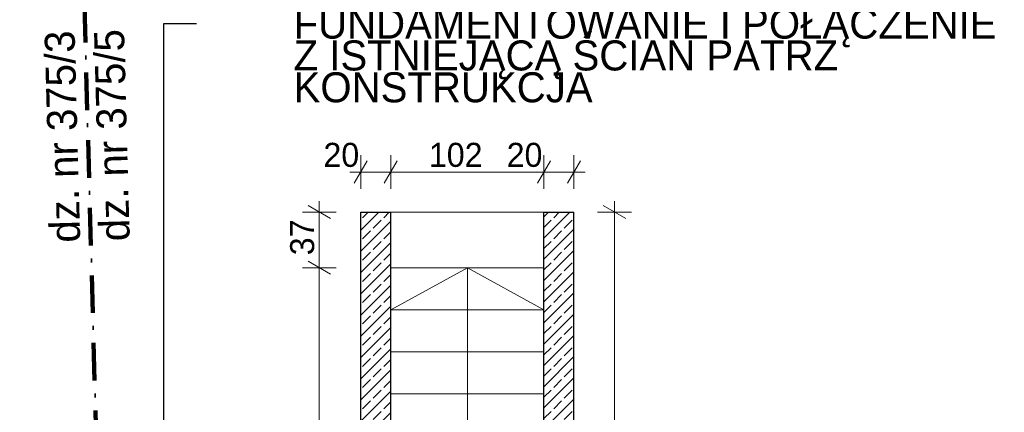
# Model space of a CAD drawing. Extents: x -264238 to -50309, y 31125 to 167795.
# Tile 9 of 256: x -251573 to -245017, y 75602 to 78216. Entities that reach past the tile are written whole.
import ezdxf

# ---------------------------------------------------------------- set-up
doc = ezdxf.new("R2010")
doc.units = 0
doc.header["$MEASUREMENT"] = 0
doc.linetypes.add('Kreski i kropki', pattern=[450, 250, -100, 0, -100])
for name, color, linetype, lineweight in [('A-Opisy_Nr_Pióra__21', 7, 'Continuous', 9), ('Arch schody_Nr_Pióra__1', 7, 'Continuous', 25), ('Arch schody_Nr_Pióra__21', 7, 'Continuous', 9), ('Arch wymiary_Nr_Pióra__21', 7, 'Continuous', 9), ('arch wypelnienia_Nr_Pióra__21', 7, 'Continuous', 9), ('INWENT KONST. DREWNIANA_Nr_Pióra__20', 1, 'Continuous', 100), ('INWENT OPISY_Nr_Pióra__21', 7, 'Continuous', 9)]:
    doc.layers.add(name, color=color, linetype=linetype, lineweight=lineweight)
doc.layers.add('Arch wymiary', color=7, linetype='Continuous')
doc.styles.add('GENERATED_STYLE_1', font='txt')
doc.styles.add('GENERATED_STYLE_4', font='txt')
doc.styles.add('GENERATED_STYLE_5', font='txt')
doc.dimstyles.new('GENERATED_STYLE__1', dxfattribs={"dimtxt": 160.000002, "dimasz": 114, "dimexe": 0.18, "dimexo": 0, "dimgap": 0.09, "dimtad": 1, "dimtih": 1, "dimtoh": 1, "dimdec": 0, "dimlfac": 0.1, "dimzin": 0, "dimdsep": 46, "dimtxsty": 'GENERATED_STYLE_1', "dimblk": 'ARROWHEAD_2', "dimblk1": 'ARROWHEAD_2', "dimblk2": 'ARROWHEAD_2', "dimcen": 0.09, "dimclrd": 7, "dimclre": 7, "dimclrt": 7, "dimazin": 0, "dimtfac": 1, "dimtdec": 4, "dimtmove": 0, "dimatfit": 3, "dimfxl": 0, "dimtolj": 1, "dimtzin": 0, "dimarcsym": 0})
doc.dimstyles.new('GENERATED_STYLE__13', dxfattribs={"dimtxt": 0.18, "dimasz": 273.6, "dimexe": 0.18, "dimexo": 0.0625, "dimgap": 0.09, "dimtad": 0, "dimtih": 1, "dimtoh": 1, "dimdec": 4, "dimzin": 0, "dimdsep": 46, "dimcen": 0.09, "dimadec": 0, "dimazin": 0, "dimtfac": 1, "dimtdec": 4, "dimtmove": 0, "dimatfit": 3, "dimldrblk": 'ARROWHEAD_5', "dimfxl": 0, "dimtolj": 1, "dimtzin": 0, "dimarcsym": 0})
doc.dimstyles.new('GENERATED_STYLE__2', dxfattribs={"dimtxt": 160.000002, "dimasz": 114, "dimexe": 0.18, "dimexo": 0, "dimgap": 0.09, "dimtad": 1, "dimdec": 0, "dimlfac": 0.1, "dimzin": 0, "dimdsep": 46, "dimtxsty": 'GENERATED_STYLE_1', "dimblk": 'ARROWHEAD_2', "dimblk1": 'ARROWHEAD_2', "dimblk2": 'ARROWHEAD_2', "dimcen": 0.09, "dimclrd": 7, "dimclre": 7, "dimclrt": 7, "dimazin": 0, "dimtfac": 1, "dimtdec": 4, "dimtmove": 0, "dimatfit": 3, "dimfxl": 0, "dimtolj": 1, "dimtzin": 0, "dimarcsym": 0})
pattern_1 = [(45, (0, 0), (-70.71068, 70.71068), []), (45, (-35.36, 35.36), (-70.71068, 70.71068), [75, -25])]

# ---------------------------------------------------------------- blocks, each defined once
blk = doc.blocks.new('*D1618')
at = {"layer": 'Arch wymiary_Nr_Pióra__21', "linetype": 'Continuous'}
for p, q in [((-247537.6, 76891.6), (-247687.6, 76978.2)), ((-247612.6, 76934.9), (-247612.6, 77008.2)), ((-247500.1, 76934.9), (-247725.1, 76934.9)), ((-247612.6, 72844.9), (-247612.6, 76934.9)), ((-247500.1, 72844.9), (-247725.1, 72844.9)), ((-247687.6, 72888.2), (-247537.6, 72801.6)), ((-247537.6, 72781.6), (-247687.6, 72868.2))]:
    blk.add_line(p, q, dxfattribs=at)
at = {"layer": 'Arch wymiary_Nr_Pióra__21', "char_height": 160, "attachment_point": 7, "rotation": 90, "style": 'GENERATED_STYLE_1'}
for s, insert in [('{409}', (-247644.6, 74787.5)), ('{2}', (-247644.6, 72888.2)), ('{18}', (-247644.6, 72396.7))]:
    blk.add_mtext(s, dxfattribs=dict(at, insert=insert))
blk = doc.blocks.new('ARROWHEAD_2')
at = {"color": 0, "linetype": 'Continuous', "lineweight": 0}
for p, q in [((-0.378, -0.655), (0.378, 0.655)), ((0, 0), (-1, 0))]:
    blk.add_line(p, q, dxfattribs=at)
blk = doc.blocks.new('*D1619')
at = {"layer": 'Arch wymiary_Nr_Pióra__21', "linetype": 'Continuous'}
for p, q in [((-249302.4, 77089.5), (-249302.4, 77314.5)), ((-249102.4, 77089.5), (-249102.4, 77314.5)), ((-249259.1, 77277), (-249345.7, 77127)), ((-249059.1, 77277), (-249145.7, 77127)), ((-249375.7, 77202), (-249302.4, 77202)), ((-249302.4, 77202), (-249102.4, 77202))]:
    blk.add_line(p, q, dxfattribs=at)
at = {"layer": 'Arch wymiary_Nr_Pióra__21', "char_height": 160, "attachment_point": 7, "style": 'GENERATED_STYLE_1'}
for s, insert in [('{20}', (-249550.5, 77234)), ('{102}', (-248848.4, 77234)), ('{20}', (-248330.5, 77234))]:
    blk.add_mtext(s, dxfattribs=dict(at, insert=insert))
blk = doc.blocks.new('*D1620')
at = {"layer": 'Arch wymiary_Nr_Pióra__21', "linetype": 'Continuous'}
for p, q in [((-249102.4, 77089.5), (-249102.4, 77314.5)), ((-248082.4, 77089.5), (-248082.4, 77314.5)), ((-249059.1, 77277), (-249145.7, 77127)), ((-248039.1, 77277), (-248125.7, 77127)), ((-249102.4, 77202), (-248082.4, 77202))]:
    blk.add_line(p, q, dxfattribs=at)
at = {"layer": 'Arch wymiary_Nr_Pióra__21', "char_height": 160, "attachment_point": 7, "style": 'GENERATED_STYLE_1'}
for s, insert in [('{20}', (-249550.5, 77234)), ('{102}', (-248848.4, 77234)), ('{20}', (-248330.5, 77234))]:
    blk.add_mtext(s, dxfattribs=dict(at, insert=insert))
blk = doc.blocks.new('*D1621')
at = {"layer": 'Arch wymiary_Nr_Pióra__21', "linetype": 'Continuous'}
for p, q in [((-248082.4, 77089.5), (-248082.4, 77314.5)), ((-247882.4, 77089.5), (-247882.4, 77314.5)), ((-248039.1, 77277), (-248125.7, 77127)), ((-247925.7, 77127), (-247839.1, 77277)), ((-248082.4, 77202), (-247882.4, 77202)), ((-247882.4, 77202), (-247809, 77202))]:
    blk.add_line(p, q, dxfattribs=at)
at = {"layer": 'Arch wymiary_Nr_Pióra__21', "char_height": 160, "attachment_point": 7, "style": 'GENERATED_STYLE_1'}
for s, insert in [('{20}', (-249550.5, 77234)), ('{102}', (-248848.4, 77234)), ('{20}', (-248330.5, 77234))]:
    blk.add_mtext(s, dxfattribs=dict(at, insert=insert))
blk = doc.blocks.new('*D1622')
at = {"layer": 'Arch wymiary_Nr_Pióra__21', "linetype": 'Continuous'}
for p, q in [((-249465.7, 73764.9), (-249690.7, 73764.9)), ((-249653.2, 73808.2), (-249503.2, 73721.6)), ((-249578.2, 72644.9), (-249578.2, 73764.9)), ((-249465.7, 72644.9), (-249690.7, 72644.9)), ((-249653.2, 72688.2), (-249503.2, 72601.6)), ((-249578.2, 72571.5), (-249578.2, 72644.9))]:
    blk.add_line(p, q, dxfattribs=at)
at = {"layer": 'Arch wymiary_Nr_Pióra__21', "char_height": 160, "attachment_point": 7, "rotation": 90, "style": 'GENERATED_STYLE_1'}
for s, insert in [('{37}', (-249610.2, 76647.5)), ('{252}', (-249610.2, 75151.3)), ('{28}', (-249610.2, 73516.7)), ('{112}', (-249610.2, 72948.8))]:
    blk.add_mtext(s, dxfattribs=dict(at, insert=insert))
blk = doc.blocks.new('*D1623')
at = {"layer": 'Arch wymiary_Nr_Pióra__21', "linetype": 'Continuous'}
for p, q in [((-249653.2, 74088.2), (-249503.2, 74001.6)), ((-249465.7, 74044.9), (-249690.7, 74044.9)), ((-249578.2, 73764.9), (-249578.2, 74044.9)), ((-249465.7, 73764.9), (-249690.7, 73764.9)), ((-249653.2, 73808.2), (-249503.2, 73721.6))]:
    blk.add_line(p, q, dxfattribs=at)
at = {"layer": 'Arch wymiary_Nr_Pióra__21', "char_height": 160, "attachment_point": 7, "rotation": 90, "style": 'GENERATED_STYLE_1'}
for s, insert in [('{37}', (-249610.2, 76647.5)), ('{252}', (-249610.2, 75151.3)), ('{28}', (-249610.2, 73516.7)), ('{112}', (-249610.2, 72948.8))]:
    blk.add_mtext(s, dxfattribs=dict(at, insert=insert))
blk = doc.blocks.new('*D1624')
at = {"layer": 'Arch wymiary_Nr_Pióra__21', "linetype": 'Continuous'}
for p, q in [((-249653.2, 76608.2), (-249503.2, 76521.6)), ((-249465.7, 76564.9), (-249690.7, 76564.9)), ((-249578.2, 74044.9), (-249578.2, 76564.9)), ((-249653.2, 74088.2), (-249503.2, 74001.6)), ((-249465.7, 74044.9), (-249690.7, 74044.9))]:
    blk.add_line(p, q, dxfattribs=at)
at = {"layer": 'Arch wymiary_Nr_Pióra__21', "char_height": 160, "attachment_point": 7, "rotation": 90, "style": 'GENERATED_STYLE_1'}
for s, insert in [('{37}', (-249610.2, 76647.5)), ('{252}', (-249610.2, 75151.3)), ('{28}', (-249610.2, 73516.7)), ('{112}', (-249610.2, 72948.8))]:
    blk.add_mtext(s, dxfattribs=dict(at, insert=insert))
blk = doc.blocks.new('*D1625')
at = {"layer": 'Arch wymiary_Nr_Pióra__21', "linetype": 'Continuous'}
for p, q in [((-249503.2, 76891.6), (-249653.2, 76978.2)), ((-249578.2, 76934.9), (-249578.2, 77008.2)), ((-249465.7, 76934.9), (-249690.7, 76934.9)), ((-249578.2, 76564.9), (-249578.2, 76934.9)), ((-249653.2, 76608.2), (-249503.2, 76521.6)), ((-249465.7, 76564.9), (-249690.7, 76564.9))]:
    blk.add_line(p, q, dxfattribs=at)
at = {"layer": 'Arch wymiary_Nr_Pióra__21', "char_height": 160, "attachment_point": 7, "rotation": 90, "style": 'GENERATED_STYLE_1'}
for s, insert in [('{37}', (-249610.2, 76647.5)), ('{252}', (-249610.2, 75151.3)), ('{28}', (-249610.2, 73516.7)), ('{112}', (-249610.2, 72948.8))]:
    blk.add_mtext(s, dxfattribs=dict(at, insert=insert))
blk = doc.blocks.new('ARROWHEAD_5')
at = {"color": 0, "linetype": 'Continuous', "lineweight": 0}
blk.add_line((0, 0), (-1, 0), dxfattribs=at)
blk.add_solid([(-1, 0.2679), (0, 0), (-1, -0.2679), (-1, 0.2679)], dxfattribs=at)

msp = doc.modelspace()

# ---------------------------------------------------------------- hatches: boundary and pattern name
at = {"layer": 'arch wypelnienia_Nr_Pióra__21', "linetype": 'Continuous'}
h = msp.add_hatch(dxfattribs=at)
h.set_pattern_fill('beton_zbrojony', color=256, style=0, pattern_type=2)
h.set_pattern_definition(pattern_1)
h.paths.add_polyline_path([(-249302.4, 76934.9), (-249102.4, 76934.9), (-249102.4, 72844.9), (-249302.4, 72844.9)], flags=0)
h = msp.add_hatch(dxfattribs=at)
h.set_pattern_fill('beton_zbrojony', color=256, style=0, pattern_type=2)
h.set_pattern_definition(pattern_1)
h.paths.add_polyline_path([(-248082.4, 72844.9), (-247882.4, 72844.9), (-247882.4, 76934.9), (-248082.4, 76934.9)], flags=0)

# ---------------------------------------------------------------- linework, layer by layer
at = {"layer": 'Arch schody_Nr_Pióra__1', "linetype": 'Continuous'}
for p, q in [((-249302.4, 72844.9), (-249302.4, 76934.9)), ((-249302.4, 76934.9), (-249102.4, 76934.9)), ((-249102.4, 72844.9), (-249102.4, 76934.9)), ((-248082.4, 72844.9), (-248082.4, 76934.9)), ((-248082.4, 76934.9), (-247882.4, 76934.9)), ((-247882.4, 72844.9), (-247882.4, 76934.9))]:
    msp.add_line(p, q, dxfattribs=at)
at = {"layer": 'Arch schody_Nr_Pióra__21', "linetype": 'Continuous'}
for p, q in [((-248082.4, 76934.9), (-249102.4, 76934.9)), ((-248082.4, 76564.9), (-249102.4, 76564.9)), ((-249102.4, 76284.9), (-248592.4, 76564.9)), ((-248592.4, 74044.9), (-248592.4, 76564.9)), ((-248082.4, 76284.9), (-248592.4, 76564.9)), ((-248082.4, 76284.9), (-249102.4, 76284.9)), ((-248082.4, 76004.9), (-249102.4, 76004.9)), ((-248082.4, 75724.9), (-249102.4, 75724.9))]:
    msp.add_line(p, q, dxfattribs=at)
at = {"layer": 'INWENT KONST. DREWNIANA_Nr_Pióra__20', "linetype": 'Kreski i kropki', "flags": 128}
msp.add_lwpolyline([(-250988.7, 72664.3), (-251307.5, 84394.9)], dxfattribs=at)

# ---------------------------------------------------------------- texts
at = {"layer": 'A-Opisy_Nr_Pióra__21', "linetype": 'Continuous', "insert": (-249749.6, 78188.8), "char_height": 200, "width": 4928, "attachment_point": 4, "line_spacing_factor": 0.636119, "style": 'GENERATED_STYLE_4'}
msp.add_mtext('{OSTROGA, CZĘŚĆ PODZIEMNA \\PZ BLOCZKÓW CEMENTOWYCH,\\PFUNDAMENTOWANIE I POŁĄCZENIE\\PZ ISTNIEJĄCĄ ŚCIAN PATRZ KONSTRUKCJA}', dxfattribs=at)
at = {"layer": 'INWENT OPISY_Nr_Pióra__21', "linetype": 'Continuous', "char_height": 200, "attachment_point": 3, "rotation": 91.55688, "style": 'GENERATED_STYLE_5'}
for s, insert in [('{dz. nr 375/3}', (-251407.9, 78140.8)), ('{dz. nr 375/5}', (-251078.6, 78149.8))]:
    msp.add_mtext(s, dxfattribs=dict(at, insert=insert))

# ---------------------------------------------------------------- dimensions: what is measured, and where the dimension line sits
at = {"layer": 'Arch wymiary', "linetype": 'Continuous'}
for p1, p2, picture, middle in [((-249302.4, 76934.9), (-249102.4, 76934.9), '*D1619', (-249429.1, 77314)), ((-249102.4, 76934.9), (-248082.4, 76934.9), '*D1620', (-248666.3, 77314)), ((-248082.4, 76934.9), (-247882.4, 76934.9), '*D1621', (-248209.1, 77314))]:
    dim = msp.add_linear_dim(base=(-249302.4, 77202), p1=p1, p2=p2, dimstyle='GENERATED_STYLE__1', dxfattribs=at)
    dim.commit()
    dim.dimension.update_dxf_attribs({"geometry": picture, "text_midpoint": middle})
for base, p1, p2, picture, middle in [((-249578.2, 72644.9), (-249102.4, 76564.9), (-249102.4, 76934.9), '*D1625', (-249690.2, 76768.9)), ((-247612.6, 72644.9), (-247882.4, 72844.9), (-247882.4, 76934.9), '*D1618', (-247724.6, 74969.6)), ((-249578.2, 72644.9), (-249122.4, 72644.9), (-249102.4, 73764.9), '*D1622', (-249690.2, 73122.9)), ((-249578.2, 72644.9), (-249102.4, 73764.9), (-249102.4, 74044.9), '*D1623', (-249690.2, 73638.1)), ((-249578.2, 72644.9), (-249102.4, 74044.9), (-249102.4, 76564.9), '*D1624', (-249690.2, 75333.4))]:
    dim = msp.add_linear_dim(base=base, p1=p1, p2=p2, angle=90, dimstyle='GENERATED_STYLE__2', dxfattribs=at)
    dim.commit()
    dim.dimension.update_dxf_attribs({"geometry": picture, "text_midpoint": middle})

# ---------------------------------------------------------------- leaders
at = {"layer": 'A-Opisy_Nr_Pióra__21', "linetype": 'Continuous', "annotation_type": 0, "has_hookline": 1, "hookline_direction": 1, "text_width": 4361.9}
msp.add_leader([(-250613.6, 72900.7), (-250613.6, 78190.9), (-250395.7, 78190.9)], dimstyle='GENERATED_STYLE__13', dxfattribs=at)

doc.saveas('drawing.dxf')
